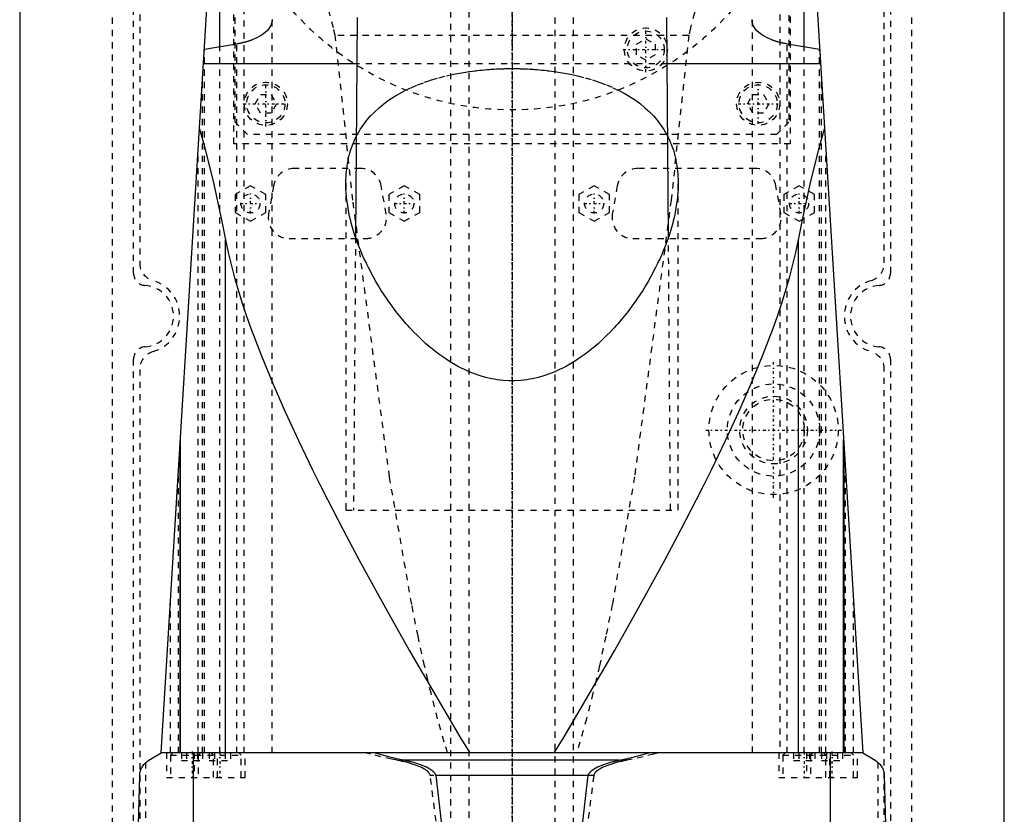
# Model space of a CAD drawing. Extents: x -90 to 90, y -137 to 442.
# Tile 7 of 11: x -80 to 80, y 67 to 196. Entities that reach past the tile are written whole.
import ezdxf

# ---------------------------------------------------------------- set-up
doc = ezdxf.new("R2010")
doc.units = 0
doc.linetypes.add('CENTER', pattern=[1.5, 0.45, -0.5, 0.05, -0.5])
doc.linetypes.add('DASHED', pattern=[2, 1, -1])
for name, color, linetype in [('AM_0', 7, 'CONTINUOUS'), ('AM_3', 7, 'DASHED'), ('AM_7', 7, 'CENTER')]:
    doc.layers.add(name, color=color, linetype=linetype)

msp = doc.modelspace()

# ---------------------------------------------------------------- linework, layer by layer
at = {"layer": 'AM_0', "color": 7, "linetype": 'CONTINUOUS'}
for p, q in [((-80, 291.5), (-80, 30)), ((80, 30), (80, 291.5)), ((-57, 77.05), (-47, 240)), ((47, 240), (57, 77.05)), ((-47.5, 191.75), (-47.5, 200.01)), ((47.5, 191.75), (47.5, 200.01)), ((-25.18, 196.5), (-25.43, 160.87)), ((25.43, 160.87), (25.18, 196.5)), ((-44.74, 192.21), (-49.99, 191.33)), ((49.99, 191.33), (44.74, 192.21)), ((-25.23, 189), (-50.13, 189)), ((50.13, 189), (25.23, 189)), ((-46.53, 77.05), (-46.53, 160.38)), ((46.53, 77.05), (46.53, 160.38)), ((-53.88, 77.05), (-53.88, 127.93)), ((53.88, 77.05), (53.88, 127.93)), ((-54, 125.94), (-54, 77.05)), ((54, 77.05), (54, 125.94)), ((-59, 75.85), (-57, 77.05)), ((57, 77.05), (-57, 77.05)), ((-51.74, 16.5), (-51.74, 77.05)), ((51.74, 16.5), (51.74, 77.05)), ((57, 77.05), (59, 75.85)), ((17.41, 75.85), (-17.41, 75.85)), ((-62, 16.5), (-60.5, 73.35)), ((12.4, 73.35), (-12.4, 73.35)), ((60.5, 73.35), (62, 16.5))]:
    msp.add_line(p, q, dxfattribs=at)
for points in [[(-39, 196.08, 0), (-39, 195.95, 0), (-39.04, 195.69, 0), (-39.11, 195.42, 0), (-39.16, 195.29, 0), (-39.23, 195.16, 0), (-39.38, 194.89, 0), (-39.57, 194.63, 0), (-39.8, 194.37, 0), (-40.06, 194.12, 0), (-40.36, 193.88, 0), (-40.52, 193.76, 0), (-40.69, 193.65, 0), (-41.06, 193.43, 0), (-41.45, 193.22, 0), (-41.86, 193.03, 0), (-42.12, 192.92, 0), (-42.2, 192.89, 0), (-42.28, 192.86, 0), (-42.32, 192.85, 0), (-42.36, 192.84, 0), (-42.43, 192.81, 0), (-42.52, 192.78, 0), (-42.6, 192.75, 0), (-42.68, 192.72, 0), (-42.76, 192.69, 0), (-42.8, 192.68, 0), (-42.85, 192.67, 0), (-42.93, 192.64, 0), (-43.02, 192.61, 0), (-43.06, 192.6, 0), (-43.11, 192.59, 0), (-43.19, 192.56, 0), (-43.28, 192.54, 0), (-43.33, 192.52, 0), (-43.37, 192.51, 0), (-43.46, 192.49, 0), (-43.55, 192.46, 0), (-43.64, 192.44, 0), (-43.74, 192.42, 0), (-43.83, 192.4, 0), (-43.88, 192.39, 0), (-43.92, 192.37, 0), (-44.02, 192.35, 0), (-44.11, 192.33, 0), (-44.21, 192.31, 0), (-44.3, 192.29, 0), (-44.4, 192.27, 0), (-44.45, 192.27, 0), (-44.5, 192.26, 0), (-44.6, 192.24, 0), (-44.69, 192.22, 0), (-44.74, 192.21, 0)], [(-39, 196.21, 0), (-39, 196.16, 0), (-39, 196.1, 0), (-39, 196.08, 0)], [(39, 196.08, 0), (39, 196.1, 0), (39, 196.16, 0), (39, 196.21, 0)], [(44.74, 192.21, 0), (44.69, 192.22, 0), (44.6, 192.24, 0), (44.5, 192.26, 0), (44.45, 192.27, 0), (44.4, 192.27, 0), (44.31, 192.29, 0), (44.21, 192.31, 0), (44.11, 192.33, 0), (44.02, 192.35, 0), (43.92, 192.37, 0), (43.88, 192.38, 0), (43.83, 192.4, 0), (43.74, 192.42, 0), (43.65, 192.44, 0), (43.55, 192.46, 0), (43.46, 192.49, 0), (43.37, 192.51, 0), (43.33, 192.52, 0), (43.28, 192.54, 0), (43.2, 192.56, 0), (43.11, 192.59, 0), (43.06, 192.6, 0), (43.02, 192.61, 0), (42.94, 192.64, 0), (42.85, 192.67, 0), (42.81, 192.68, 0), (42.77, 192.69, 0), (42.68, 192.72, 0), (42.6, 192.75, 0), (42.52, 192.78, 0), (42.44, 192.81, 0), (42.36, 192.83, 0), (42.32, 192.85, 0), (42.28, 192.86, 0), (42.2, 192.89, 0), (42.12, 192.92, 0), (41.86, 193.03, 0), (41.45, 193.22, 0), (41.06, 193.43, 0), (40.7, 193.65, 0), (40.53, 193.76, 0), (40.36, 193.88, 0), (40.06, 194.12, 0), (39.8, 194.37, 0), (39.57, 194.63, 0), (39.38, 194.89, 0), (39.23, 195.16, 0), (39.16, 195.29, 0), (39.11, 195.42, 0), (39.04, 195.69, 0), (39, 195.95, 0), (39, 196.08, 0)], [(-50.78, 178.45, 0), (-50.02, 175.73, 0), (-48.56, 169.92, 0), (-47.19, 163.67, 0), (-46.53, 160.38, 0)], [(46.53, 160.38, 0), (47.19, 163.67, 0), (48.56, 169.92, 0), (50.02, 175.73, 0), (50.78, 178.45, 0)], [(-27, 169.6, 0), (-27, 169.81, 0), (-26.99, 170.24, 0), (-26.97, 170.67, 0), (-26.96, 170.89, 0), (-26.94, 171.1, 0), (-26.91, 171.53, 0), (-26.86, 171.96, 0), (-26.8, 172.39, 0), (-26.73, 172.82, 0), (-26.65, 173.25, 0), (-26.61, 173.46, 0), (-26.56, 173.67, 0), (-26.46, 174.1, 0), (-26.34, 174.52, 0), (-26.22, 174.93, 0), (-26.08, 175.35, 0), (-25.93, 175.76, 0), (-25.85, 175.96, 0), (-25.77, 176.16, 0), (-25.6, 176.57, 0), (-25.41, 176.96, 0), (-25.31, 177.16, 0)], [(25.31, 177.16, 0), (25.41, 176.97, 0), (25.6, 176.57, 0), (25.77, 176.17, 0), (25.85, 175.96, 0), (25.93, 175.76, 0), (26.08, 175.35, 0), (26.22, 174.94, 0), (26.34, 174.52, 0), (26.46, 174.1, 0), (26.56, 173.68, 0), (26.61, 173.46, 0), (26.65, 173.25, 0), (26.73, 172.82, 0), (26.8, 172.4, 0), (26.86, 171.97, 0), (26.91, 171.54, 0), (26.94, 171.11, 0), (26.96, 170.89, 0), (26.97, 170.67, 0), (26.99, 170.24, 0), (27, 169.81, 0), (27, 169.6, 0)], [(27, 169.6, 0), (27, 169.28, 0), (26.98, 168.63, 0), (26.94, 167.97, 0), (26.91, 167.64, 0), (26.88, 167.3, 0), (26.8, 166.62, 0), (26.7, 165.94, 0), (26.58, 165.24, 0), (26.44, 164.54, 0), (26.28, 163.83, 0), (26.2, 163.47, 0), (26.11, 163.12, 0), (25.91, 162.4, 0), (25.69, 161.67, 0), (25.46, 160.95, 0), (25.2, 160.22, 0), (24.93, 159.48, 0), (24.78, 159.11, 0), (24.64, 158.75, 0), (24.33, 158.01, 0), (24, 157.28, 0), (23.83, 156.91, 0), (23.65, 156.54, 0), (23.29, 155.81, 0), (22.91, 155.07, 0), (22.72, 154.71, 0), (22.52, 154.34, 0), (22.11, 153.62, 0), (21.68, 152.9, 0), (21.24, 152.18, 0), (20.78, 151.47, 0), (20.31, 150.77, 0), (20.07, 150.42, 0), (19.82, 150.07, 0), (19.32, 149.39, 0), (18.81, 148.71, 0), (18.28, 148.05, 0), (17.74, 147.39, 0), (17.19, 146.75, 0), (16.9, 146.43, 0), (16.61, 146.11, 0), (16.01, 145.47, 0), (15.38, 144.83, 0), (14.72, 144.2, 0), (14.04, 143.58, 0), (13.34, 142.97, 0), (12.98, 142.68, 0), (12.62, 142.38, 0), (11.87, 141.81, 0), (11.1, 141.26, 0), (10.31, 140.74, 0), (9.5, 140.25, 0), (8.67, 139.79, 0), (8.25, 139.57, 0), (7.82, 139.36, 0), (6.95, 138.97, 0), (6.07, 138.62, 0), (5.17, 138.31, 0), (4.26, 138.05, 0), (3.33, 137.83, 0), (2.86, 137.75, 0), (2.39, 137.67, 0), (1.44, 137.56, 0), (0.48, 137.51, 0), (0, 137.5, 0), (-0.48, 137.51, 0), (-1.44, 137.56, 0), (-2.39, 137.67, 0), (-2.86, 137.75, 0), (-3.33, 137.83, 0), (-4.26, 138.05, 0), (-5.17, 138.31, 0), (-6.07, 138.62, 0), (-6.95, 138.97, 0), (-7.82, 139.36, 0), (-8.25, 139.57, 0), (-8.67, 139.79, 0), (-9.5, 140.25, 0), (-10.31, 140.74, 0), (-11.1, 141.26, 0), (-11.87, 141.81, 0), (-12.62, 142.38, 0), (-12.98, 142.68, 0), (-13.34, 142.97, 0), (-14.04, 143.58, 0), (-14.72, 144.2, 0), (-15.38, 144.83, 0), (-16.01, 145.47, 0), (-16.61, 146.11, 0), (-16.9, 146.43, 0), (-17.19, 146.75, 0), (-17.74, 147.39, 0), (-18.28, 148.05, 0), (-18.81, 148.71, 0), (-19.32, 149.39, 0), (-19.82, 150.07, 0), (-20.07, 150.42, 0), (-20.31, 150.77, 0), (-20.78, 151.47, 0), (-21.24, 152.18, 0), (-21.68, 152.9, 0), (-22.11, 153.62, 0), (-22.52, 154.34, 0), (-22.72, 154.71, 0), (-22.91, 155.07, 0), (-23.29, 155.81, 0), (-23.65, 156.54, 0), (-23.83, 156.91, 0), (-24, 157.28, 0), (-24.33, 158.01, 0), (-24.64, 158.75, 0), (-24.78, 159.11, 0), (-24.93, 159.48, 0), (-25.2, 160.22, 0), (-25.46, 160.95, 0), (-25.69, 161.67, 0), (-25.91, 162.4, 0), (-26.11, 163.12, 0), (-26.2, 163.47, 0), (-26.28, 163.83, 0), (-26.44, 164.54, 0), (-26.58, 165.24, 0), (-26.7, 165.94, 0), (-26.8, 166.62, 0), (-26.88, 167.3, 0), (-26.91, 167.64, 0), (-26.94, 167.97, 0), (-26.98, 168.63, 0), (-27, 169.28, 0), (-27, 169.6, 0)], [(-46.53, 160.38, 0), (-46.11, 158.34, 0), (-45.07, 154.24, 0), (-43.83, 150.11, 0), (-43.13, 148.01, 0), (-42.38, 145.88, 0), (-40.73, 141.53, 0), (-38.89, 137.05, 0), (-36.88, 132.47, 0), (-34.72, 127.8, 0), (-32.42, 123.04, 0), (-31.22, 120.64, 0), (-30, 118.23, 0), (-27.48, 113.37, 0), (-24.87, 108.47, 0), (-22.2, 103.56, 0), (-19.47, 98.65, 0), (-16.7, 93.75, 0), (-15.31, 91.32, 0), (-13.91, 88.89, 0), (-11.1, 84.09, 0), (-8.29, 79.37, 0), (-6.87, 77.05, 0)], [(6.87, 77.05, 0), (8.29, 79.37, 0), (11.1, 84.09, 0), (13.91, 88.89, 0), (15.31, 91.32, 0), (16.7, 93.75, 0), (19.47, 98.65, 0), (22.2, 103.56, 0), (24.87, 108.47, 0), (27.48, 113.37, 0), (30, 118.23, 0), (31.22, 120.64, 0), (32.42, 123.04, 0), (34.72, 127.8, 0), (36.88, 132.47, 0), (38.89, 137.05, 0), (40.73, 141.53, 0), (42.38, 145.88, 0), (43.13, 148.01, 0), (43.83, 150.11, 0), (45.07, 154.24, 0), (46.11, 158.34, 0), (46.53, 160.38, 0)], [(-22.25, 77.05, 0), (-21.46, 76.83, 0), (-19.85, 76.41, 0), (-18.23, 76.03, 0), (-17.41, 75.85, 0)], [(17.41, 75.85, 0), (18.23, 76.03, 0), (19.85, 76.41, 0), (21.46, 76.83, 0), (22.25, 77.05, 0)], [(-60.5, 73.35, 0), (-60.5, 73.35, 0), (-60.5, 73.36, 0), (-60.5, 73.37, 0), (-60.5, 73.37, 0), (-60.5, 73.37, 0), (-60.5, 73.38, 0), (-60.5, 73.38, 0), (-60.5, 73.39, 0), (-60.5, 73.39, 0), (-60.5, 73.4, 0), (-60.5, 73.4, 0), (-60.5, 73.4, 0), (-60.5, 73.41, 0), (-60.5, 73.41, 0), (-60.5, 73.43, 0), (-60.5, 73.44, 0), (-60.49, 73.45, 0), (-60.49, 73.48, 0), (-60.49, 73.5, 0), (-60.49, 73.52, 0), (-60.49, 73.54, 0), (-60.49, 73.56, 0), (-60.49, 73.57, 0), (-60.48, 73.57, 0), (-60.48, 73.59, 0), (-60.48, 73.61, 0), (-60.47, 73.65, 0), (-60.47, 73.69, 0), (-60.46, 73.73, 0), (-60.45, 73.79, 0), (-60.44, 73.85, 0), (-60.4, 74.02, 0), (-60.33, 74.26, 0), (-60.29, 74.36, 0), (-60.25, 74.45, 0), (-60.18, 74.6, 0), (-60.11, 74.74, 0), (-59.83, 75.14, 0), (-59.29, 75.66, 0), (-59, 75.85, 0)], [(-17.41, 75.85, 0), (-17.25, 75.82, 0), (-16.93, 75.75, 0), (-16.61, 75.67, 0), (-16.46, 75.63, 0), (-16.3, 75.59, 0), (-15.99, 75.51, 0), (-15.68, 75.41, 0), (-15.38, 75.32, 0), (-15.08, 75.22, 0), (-14.78, 75.11, 0), (-14.64, 75.06, 0), (-14.49, 75, 0), (-14.21, 74.88, 0), (-13.92, 74.75, 0), (-13.62, 74.59, 0), (-13.33, 74.43, 0), (-13.17, 74.32, 0), (-13.13, 74.29, 0), (-13.08, 74.26, 0), (-13.06, 74.24, 0), (-13.04, 74.22, 0), (-12.99, 74.19, 0), (-12.95, 74.16, 0), (-12.93, 74.14, 0), (-12.91, 74.12, 0), (-12.87, 74.09, 0), (-12.83, 74.05, 0), (-12.81, 74.04, 0), (-12.79, 74.02, 0), (-12.75, 73.98, 0), (-12.72, 73.94, 0), (-12.68, 73.9, 0), (-12.65, 73.86, 0), (-12.61, 73.82, 0), (-12.6, 73.8, 0), (-12.58, 73.78, 0), (-12.55, 73.73, 0), (-12.52, 73.68, 0), (-12.49, 73.63, 0), (-12.47, 73.58, 0), (-12.45, 73.53, 0), (-12.44, 73.51, 0), (-12.43, 73.48, 0), (-12.41, 73.43, 0), (-12.41, 73.4, 0), (-12.41, 73.39, 0), (-12.4, 73.38, 0), (-12.4, 73.38, 0), (-12.4, 73.37, 0), (-12.4, 73.36, 0), (-12.4, 73.35, 0), (-12.4, 73.35, 0)], [(12.4, 73.35, 0), (12.4, 73.35, 0), (12.4, 73.36, 0), (12.4, 73.37, 0), (12.4, 73.38, 0), (12.4, 73.38, 0), (12.41, 73.39, 0), (12.41, 73.4, 0), (12.41, 73.43, 0), (12.43, 73.48, 0), (12.44, 73.51, 0), (12.45, 73.53, 0), (12.47, 73.58, 0), (12.49, 73.63, 0), (12.52, 73.68, 0), (12.55, 73.73, 0), (12.58, 73.78, 0), (12.6, 73.8, 0), (12.61, 73.82, 0), (12.65, 73.86, 0), (12.68, 73.9, 0), (12.72, 73.94, 0), (12.75, 73.98, 0), (12.79, 74.02, 0), (12.81, 74.04, 0), (12.83, 74.05, 0), (12.87, 74.09, 0), (12.91, 74.12, 0), (12.93, 74.14, 0), (12.95, 74.16, 0), (12.99, 74.19, 0), (13.04, 74.22, 0), (13.06, 74.24, 0), (13.08, 74.26, 0), (13.13, 74.29, 0), (13.17, 74.32, 0), (13.33, 74.43, 0), (13.62, 74.59, 0), (13.92, 74.75, 0), (14.21, 74.88, 0), (14.49, 75, 0), (14.64, 75.06, 0), (14.78, 75.11, 0), (15.08, 75.22, 0), (15.38, 75.32, 0), (15.68, 75.41, 0), (15.99, 75.51, 0), (16.3, 75.59, 0), (16.46, 75.63, 0), (16.61, 75.67, 0), (16.93, 75.75, 0), (17.25, 75.82, 0), (17.41, 75.85, 0)], [(59, 75.85, 0), (59.29, 75.66, 0), (59.83, 75.14, 0), (60.11, 74.74, 0), (60.18, 74.6, 0), (60.25, 74.45, 0), (60.29, 74.36, 0), (60.33, 74.26, 0), (60.4, 74.02, 0), (60.44, 73.85, 0), (60.45, 73.79, 0), (60.46, 73.73, 0), (60.47, 73.69, 0), (60.47, 73.65, 0), (60.48, 73.61, 0), (60.48, 73.59, 0), (60.48, 73.57, 0), (60.49, 73.57, 0), (60.49, 73.56, 0), (60.49, 73.54, 0), (60.49, 73.52, 0), (60.49, 73.5, 0), (60.49, 73.48, 0), (60.49, 73.45, 0), (60.5, 73.44, 0), (60.5, 73.43, 0), (60.5, 73.41, 0), (60.5, 73.41, 0), (60.5, 73.4, 0), (60.5, 73.4, 0), (60.5, 73.4, 0), (60.5, 73.39, 0), (60.5, 73.39, 0), (60.5, 73.38, 0), (60.5, 73.38, 0), (60.5, 73.37, 0), (60.5, 73.37, 0), (60.5, 73.37, 0), (60.5, 73.36, 0), (60.5, 73.35, 0), (60.5, 73.35, 0)], [(-12.4, 73.35, 0), (-10.36, 56.04, 0)], [(10.36, 56.04, 0), (12.4, 73.35, 0)]]:
    msp.add_polyline3d(points, dxfattribs=at)
at = {"layer": 'AM_3', "color": 6, "linetype": 'DASHED'}
for p, q in [((-7, 415.5), (-7, -110.5)), ((7, -110.5), (7, 415.5)), ((-10, 403.5), (-10, -70.5)), ((10, -70.5), (10, 403.5)), ((-65, 292.5), (-65, 37.5)), ((-61.5, 154.98), (-61.5, 292)), ((61.5, 292), (61.5, 154.98)), ((65, 37.5), (65, 292.5)), ((-60.5, 291), (-60.5, 156.65)), ((60.5, 156.65), (60.5, 291)), ((-43.5, 77.05), (-43.5, 247.02)), ((43.5, 247.02), (43.5, 77.05)), ((-45.21, 176), (-45.21, 244.67)), ((45.21, 244.67), (45.21, 176)), ((-45, 179.5), (-45, 232.9)), ((45, 232.9), (45, 179.5)), ((-39, 77.05), (-39, 196.08)), ((39, 196.08), (39, 77.05)), ((28.71, 193.62), (-28.71, 193.62)), ((-44.74, 77.05), (-44.74, 192.21)), ((20.25, 192.19), (21.75, 193.06)), ((20.25, 190.46), (20.25, 192.19)), ((21.75, 193.06), (23.25, 192.19)), ((23.25, 192.19), (23.25, 190.46)), ((44.74, 77.05), (44.74, 192.21)), ((-49.95, 77.05), (-49.95, 191.34)), ((-47.5, 77.05), (-47.5, 191.75)), ((21.75, 189.6), (20.25, 190.46)), ((23.25, 190.46), (21.75, 189.6)), ((47.5, 77.05), (47.5, 191.75)), ((49.95, 77.05), (49.95, 191.34)), ((49.99, 191.33), (50.78, 178.45)), ((25.23, 189), (-25.23, 189)), ((-50.31, 77.05), (-50.31, 186.12)), ((50.31, 77.05), (50.31, 186.12)), ((-41.73, 182.5), (-40.87, 184)), ((-40.87, 184), (-39.13, 184)), ((-39.13, 184), (-38.27, 182.5)), ((38.27, 182.5), (39.13, 184)), ((39.13, 184), (40.87, 184)), ((40.87, 184), (41.73, 182.5)), ((-40.87, 181), (-41.73, 182.5)), ((-38.27, 182.5), (-39.13, 181)), ((39.13, 181), (38.27, 182.5)), ((41.73, 182.5), (40.87, 181)), ((-39.13, 181), (-40.87, 181)), ((40.87, 181), (39.13, 181)), ((-43, 177.5), (-45, 179.5)), ((45, 179.5), (43, 177.5)), ((45.21, 176), (-45.21, 176)), ((43, 177.5), (-43, 177.5)), ((-51, 77.05), (-51, 174.82)), ((51, 77.05), (51, 174.82)), ((-24.61, 172), (-35.39, 172)), ((39.54, 172), (20.46, 172)), ((-42.5, 169.19), (-45, 167.74)), ((-40, 167.74), (-42.5, 169.19)), ((-38.74, 169.19), (-39.55, 164.59)), ((-27, 169.6), (-27, 116.5)), ((-20.45, 164.59), (-21.26, 169.19)), ((-17.5, 169.19), (-20, 167.74)), ((-15, 167.74), (-17.5, 169.19)), ((13.35, 169.19), (10.85, 167.74)), ((15.85, 167.74), (13.35, 169.19)), ((17.11, 169.19), (16.3, 164.59)), ((27, 116.5), (27, 169.6)), ((43.7, 164.59), (42.89, 169.19)), ((46.65, 169.19), (44.15, 167.74)), ((49.15, 167.74), (46.65, 169.19)), ((-45, 167.74), (-45, 164.86)), ((-40, 164.86), (-40, 167.74)), ((-20, 167.74), (-20, 164.86)), ((-15, 164.86), (-15, 167.74)), ((10.85, 167.74), (10.85, 164.86)), ((15.85, 164.86), (15.85, 167.74)), ((44.15, 167.74), (44.15, 164.86)), ((49.15, 164.86), (49.15, 167.74)), ((-45, 164.86), (-42.5, 163.41)), ((-42.5, 163.41), (-40, 164.86)), ((-20, 164.86), (-17.5, 163.41)), ((-17.5, 163.41), (-15, 164.86)), ((10.85, 164.86), (13.35, 163.41)), ((13.35, 163.41), (15.85, 164.86)), ((44.15, 164.86), (46.65, 163.41)), ((46.65, 163.41), (49.15, 164.86)), ((-36.2, 160.6), (-23.8, 160.6)), ((-25.43, 160.87), (-25.75, 116.5)), ((19.65, 160.6), (40.35, 160.6)), ((25.75, 116.5), (25.43, 160.87)), ((-61.5, 56), (-61.5, 141.02)), ((61.5, 141.02), (61.5, 56)), ((-60.5, 139.35), (-60.5, 57)), ((60.5, 57), (60.5, 139.35)), ((-54.2, 77.05), (-54.2, 122.75)), ((54.2, 77.05), (54.2, 122.75)), ((-27, 116.5), (27, 116.5)), ((-55.5, 77.05), (-55.5, 101.49)), ((55.5, 77.05), (55.5, 101.49)), ((-56.15, 77.05), (-56.15, 73.05)), ((-55.1, 77.05), (-55.5, 76.65)), ((-53.73, 77.05), (-53.73, 75.8)), ((-52.87, 77.05), (-52.87, 75.8)), ((-51.65, 77.05), (-51.65, 73.05)), ((-51.13, 77.05), (-51.13, 75.8)), ((-50.6, 77.05), (-51, 76.65)), ((-50.27, 77.05), (-50.27, 75.8)), ((-49.23, 77.05), (-49.23, 75.8)), ((-48.5, 76.65), (-48.9, 77.05)), ((-48.37, 77.05), (-48.37, 75.8)), ((-47.85, 73.05), (-47.85, 77.05)), ((-46.63, 77.05), (-46.63, 75.8)), ((-45.77, 77.05), (-45.77, 75.8)), ((-44, 76.65), (-44.4, 77.05)), ((-43.35, 73.05), (-43.35, 77.05)), ((43.35, 77.05), (43.35, 73.05)), ((44.4, 77.05), (44, 76.65)), ((45.77, 77.05), (45.77, 75.8)), ((46.63, 77.05), (46.63, 75.8)), ((47.85, 77.05), (47.85, 73.05)), ((48.37, 77.05), (48.37, 75.8)), ((48.9, 77.05), (48.5, 76.65)), ((49.23, 77.05), (49.23, 75.8)), ((50.27, 77.05), (50.27, 75.8)), ((51, 76.65), (50.6, 77.05)), ((51.13, 77.05), (51.13, 75.8)), ((51.65, 73.05), (51.65, 77.05)), ((52.87, 77.05), (52.87, 75.8)), ((53.73, 77.05), (53.73, 75.8)), ((55.5, 76.65), (55.1, 77.05)), ((56.15, 73.05), (56.15, 77.05)), ((-59.5, 16.5), (-59.5, 75.49)), ((-55.5, 76.65), (-55.5, 73.05)), ((-55.5, 76.65), (-44, 76.65)), ((-53.73, 75.8), (-50.27, 75.8)), ((-51, 76.65), (-51, 73.05)), ((-49.23, 75.8), (-45.77, 75.8)), ((-48.5, 73.05), (-48.5, 76.65)), ((-44, 73.05), (-44, 76.65)), ((18.65, 75.85), (-18.65, 75.85)), ((44, 76.65), (44, 73.05)), ((44, 76.65), (55.5, 76.65)), ((45.77, 75.8), (49.23, 75.8)), ((48.5, 76.65), (48.5, 73.05)), ((50.27, 75.8), (53.73, 75.8)), ((51, 73.05), (51, 76.65)), ((55.5, 73.05), (55.5, 76.65)), ((59.5, 16.5), (59.5, 75.49)), ((-56.15, 73.05), (-43.35, 73.05)), ((13.28, 73.35), (-13.28, 73.35)), ((43.35, 73.05), (56.15, 73.05))]:
    msp.add_line(p, q, dxfattribs=at)
for points in [[(-28.71, 193.62, 0), (-28.99, 194.85, 0), (-29.66, 197.27, 0), (-30.44, 199.65, 0), (-30.86, 200.82, 0), (-31.31, 201.98, 0), (-32.26, 204.28, 0), (-33.28, 206.54, 0), (-34.35, 208.76, 0), (-35.46, 210.94, 0), (-36.61, 213.09, 0), (-37.19, 214.15, 0), (-37.78, 215.2, 0), (-38.96, 217.28, 0), (-40.15, 219.31, 0), (-41.34, 221.3, 0), (-42.52, 223.25, 0), (-43.68, 225.15, 0), (-44.25, 226.08, 0), (-44.82, 227, 0), (-45.93, 228.8, 0), (-47.01, 230.54, 0), (-47.53, 231.39, 0)], [(47.53, 231.39, 0), (47.01, 230.54, 0), (45.93, 228.8, 0), (44.82, 227, 0), (44.25, 226.08, 0), (43.68, 225.15, 0), (42.52, 223.25, 0), (41.34, 221.3, 0), (40.15, 219.31, 0), (38.96, 217.28, 0), (37.78, 215.2, 0), (37.19, 214.15, 0), (36.61, 213.09, 0), (35.46, 210.94, 0), (34.35, 208.76, 0), (33.28, 206.54, 0), (32.26, 204.28, 0), (31.31, 201.98, 0), (30.86, 200.82, 0), (30.44, 199.65, 0), (29.66, 197.27, 0), (28.99, 194.85, 0), (28.71, 193.62, 0)], [(-10.49, 77.05, 0), (-11.02, 78.81, 0), (-12.09, 82.59, 0), (-13.15, 86.72, 0), (-13.68, 88.91, 0), (-14.21, 91.19, 0), (-15.26, 96.01, 0), (-16.3, 101.17, 0), (-19.91, 121.9, 0), (-25.86, 166.85, 0), (-28.71, 193.62, 0)], [(28.71, 193.62, 0), (25.86, 166.85, 0), (19.91, 121.9, 0), (16.3, 101.17, 0), (15.26, 96.01, 0), (14.21, 91.19, 0), (13.68, 88.91, 0), (13.15, 86.72, 0), (12.09, 82.59, 0), (11.02, 78.81, 0), (10.49, 77.05, 0)], [(-10.01, 187.18, 0), (-9.52, 187.29, 0), (-8.53, 187.48, 0), (-7.52, 187.65, 0), (-7.01, 187.73, 0)], [(-7.01, 187.73, 0), (-6.81, 187.75, 0), (-6.43, 187.81, 0), (-6.04, 187.85, 0), (-5.85, 187.88, 0), (-5.65, 187.9, 0), (-5.26, 187.94, 0), (-4.87, 187.98, 0), (-4.48, 188.02, 0), (-4.09, 188.05, 0), (-3.7, 188.08, 0), (-3.5, 188.1, 0), (-3.31, 188.11, 0), (-2.92, 188.13, 0), (-2.52, 188.16, 0), (-2.13, 188.17, 0), (-1.74, 188.19, 0), (-1.35, 188.2, 0), (-1.16, 188.21, 0), (-0.97, 188.21, 0), (-0.58, 188.22, 0), (-0.19, 188.22, 0), (0, 188.22, 0)], [(0, 188.22, 0), (0.19, 188.22, 0), (0.58, 188.22, 0), (0.96, 188.21, 0), (1.16, 188.21, 0), (1.35, 188.2, 0), (1.74, 188.19, 0), (2.13, 188.17, 0), (2.52, 188.16, 0), (2.91, 188.14, 0), (3.3, 188.11, 0), (3.5, 188.1, 0), (3.69, 188.08, 0), (4.09, 188.05, 0), (4.48, 188.02, 0), (4.87, 187.98, 0), (5.26, 187.94, 0), (5.65, 187.9, 0), (5.84, 187.88, 0), (6.04, 187.85, 0), (6.43, 187.81, 0), (6.81, 187.75, 0), (7.01, 187.73, 0)], [(7.01, 187.73, 0), (7.52, 187.65, 0), (8.53, 187.48, 0), (9.52, 187.29, 0), (10.01, 187.18, 0)], [(-25.31, 177.16, 0), (-25.11, 177.56, 0), (-24.65, 178.34, 0), (-24.14, 179.1, 0), (-23.87, 179.47, 0), (-23.58, 179.84, 0), (-22.97, 180.54, 0), (-22.31, 181.22, 0), (-21.61, 181.87, 0), (-20.85, 182.49, 0), (-20.06, 183.07, 0), (-19.65, 183.35, 0), (-19.22, 183.62, 0), (-18.34, 184.14, 0), (-17.4, 184.64, 0), (-16.4, 185.12, 0), (-15.34, 185.57, 0), (-14.24, 185.99, 0), (-13.66, 186.18, 0), (-13.08, 186.37, 0), (-11.88, 186.72, 0), (-10.64, 187.04, 0), (-10.01, 187.18, 0)], [(10.01, 187.18, 0), (10.65, 187.04, 0), (11.89, 186.72, 0), (13.09, 186.37, 0), (13.68, 186.18, 0), (14.25, 185.98, 0), (15.35, 185.56, 0), (16.41, 185.12, 0), (17.4, 184.64, 0), (18.33, 184.15, 0), (19.21, 183.63, 0), (19.64, 183.35, 0), (20.06, 183.07, 0), (20.86, 182.49, 0), (21.61, 181.87, 0), (22.32, 181.22, 0), (22.98, 180.54, 0), (23.59, 179.83, 0), (23.87, 179.47, 0), (24.14, 179.1, 0), (24.65, 178.34, 0), (25.11, 177.56, 0), (25.31, 177.16, 0)], [(-18.65, 75.85, 0), (-19.54, 76.03, 0), (-21.29, 76.41, 0), (-23.02, 76.83, 0), (-23.87, 77.05, 0)], [(23.87, 77.05, 0), (23.02, 76.83, 0), (21.29, 76.41, 0), (19.54, 76.03, 0), (18.65, 75.85, 0)], [(-13.28, 73.35, 0), (-13.28, 73.35, 0), (-13.28, 73.36, 0), (-13.28, 73.37, 0), (-13.28, 73.38, 0), (-13.28, 73.38, 0), (-13.28, 73.39, 0), (-13.29, 73.4, 0), (-13.29, 73.41, 0), (-13.29, 73.42, 0), (-13.29, 73.43, 0), (-13.29, 73.43, 0), (-13.29, 73.44, 0), (-13.3, 73.45, 0), (-13.3, 73.46, 0), (-13.3, 73.47, 0), (-13.31, 73.47, 0), (-13.31, 73.48, 0), (-13.31, 73.49, 0), (-13.31, 73.49, 0), (-13.31, 73.5, 0), (-13.32, 73.51, 0), (-13.32, 73.52, 0), (-13.33, 73.54, 0), (-13.35, 73.59, 0), (-13.38, 73.65, 0), (-13.41, 73.7, 0), (-13.45, 73.74, 0), (-13.48, 73.79, 0), (-13.5, 73.81, 0), (-13.52, 73.84, 0), (-13.56, 73.88, 0), (-13.59, 73.92, 0), (-13.63, 73.96, 0), (-13.67, 74, 0), (-13.71, 74.03, 0), (-13.74, 74.05, 0), (-13.76, 74.07, 0), (-13.8, 74.11, 0), (-13.84, 74.14, 0), (-13.87, 74.16, 0), (-13.89, 74.17, 0), (-13.94, 74.21, 0), (-13.98, 74.24, 0), (-14.01, 74.26, 0), (-14.03, 74.27, 0), (-14.08, 74.31, 0), (-14.13, 74.34, 0), (-14.31, 74.44, 0), (-14.62, 74.61, 0), (-14.93, 74.76, 0), (-15.24, 74.89, 0), (-15.54, 75.01, 0), (-15.7, 75.06, 0), (-15.85, 75.12, 0), (-16.17, 75.22, 0), (-16.49, 75.32, 0), (-16.81, 75.42, 0), (-17.14, 75.51, 0), (-17.48, 75.59, 0), (-17.64, 75.63, 0), (-17.81, 75.67, 0), (-18.15, 75.75, 0), (-18.49, 75.82, 0), (-18.65, 75.85, 0)], [(18.65, 75.85, 0), (18.49, 75.82, 0), (18.15, 75.75, 0), (17.81, 75.67, 0), (17.64, 75.63, 0), (17.48, 75.59, 0), (17.14, 75.51, 0), (16.81, 75.42, 0), (16.49, 75.32, 0), (16.17, 75.22, 0), (15.85, 75.12, 0), (15.7, 75.06, 0), (15.54, 75.01, 0), (15.24, 74.89, 0), (14.93, 74.76, 0), (14.62, 74.61, 0), (14.31, 74.44, 0), (14.13, 74.34, 0), (14.08, 74.31, 0), (14.03, 74.27, 0), (14.01, 74.26, 0), (13.98, 74.24, 0), (13.94, 74.21, 0), (13.89, 74.17, 0), (13.87, 74.16, 0), (13.84, 74.14, 0), (13.8, 74.11, 0), (13.76, 74.07, 0), (13.74, 74.05, 0), (13.71, 74.03, 0), (13.67, 74, 0), (13.63, 73.96, 0), (13.59, 73.92, 0), (13.56, 73.88, 0), (13.52, 73.84, 0), (13.5, 73.81, 0), (13.48, 73.79, 0), (13.45, 73.74, 0), (13.41, 73.7, 0), (13.38, 73.65, 0), (13.35, 73.59, 0), (13.33, 73.54, 0), (13.32, 73.52, 0), (13.32, 73.51, 0), (13.31, 73.5, 0), (13.31, 73.49, 0), (13.31, 73.49, 0), (13.31, 73.48, 0), (13.31, 73.47, 0), (13.3, 73.47, 0), (13.3, 73.46, 0), (13.3, 73.45, 0), (13.29, 73.44, 0), (13.29, 73.43, 0), (13.29, 73.43, 0), (13.29, 73.42, 0), (13.29, 73.41, 0), (13.29, 73.4, 0), (13.28, 73.39, 0), (13.28, 73.38, 0), (13.28, 73.38, 0), (13.28, 73.37, 0), (13.28, 73.36, 0), (13.28, 73.35, 0), (13.28, 73.35, 0)], [(-11.09, 56.03, 0), (-13.28, 73.35, 0)], [(13.28, 73.35, 0), (11.09, 56.03, 0)]]:
    msp.add_polyline3d(points, dxfattribs=at)
for centre, radius in [((0, 229), 47.5), ((21.75, 191.33), 3.5), ((21.75, 191.33), 3), ((-40, 182.5), 3.5), ((-40, 182.5), 3.1), ((40, 182.5), 3.5), ((40, 182.5), 3.1), ((-42.5, 166.3), 1.55), ((-17.5, 166.3), 1.55), ((13.35, 166.3), 1.55), ((46.65, 166.3), 1.55), ((42.5, 129.5), 10.5), ((42.5, 129.5), 7.5), ((42.5, 129.5), 5.5), ((42.5, 129.5), 5)]:
    msp.add_circle(centre, radius, dxfattribs=at)
for centre, radius, start, end in [((-35.39, 168.6), 3.4, 90, 170.0013), ((-24.61, 168.6), 3.4, 9.9987, 90), ((20.46, 168.6), 3.4, 90, 170.0013), ((39.54, 168.6), 3.4, 9.9987, 90), ((-36.2, 164), 3.4, 170.0013, 270), ((-23.8, 164), 3.4, 270, 9.9987), ((19.65, 164), 3.4, 170.0013, 270), ((40.35, 164), 3.4, 270, 9.9987), ((-57.5, 156.65), 3, 180, 253.8724), ((57.5, 156.65), 3, 286.1276, 0), ((-59.5, 154.98), 2, 180, 265.904), ((-60, 148), 6, 286.1276, 73.8724), ((60, 148), 6, 106.1276, 253.8724), ((59.5, 154.98), 2, 274.096, 0), ((-60, 148), 5, 274.096, 85.904), ((60, 148), 5, 94.096, 265.904), ((-59.5, 141.02), 2, 94.096, 180), ((59.5, 141.02), 2, 0, 85.904), ((-57.5, 139.35), 3, 106.1276, 180), ((57.5, 139.35), 3, 0, 73.8724)]:
    msp.add_arc(centre, radius, start, end, dxfattribs=at)
at = {"layer": 'AM_7', "color": 4, "linetype": 'CENTER'}
for p, q in [((0, 441.8), (0, -136.8)), ((0, 317.3), (0, -16.93)), ((0, 305.18), (0, 191.32)), ((0, 242.7), (0, -37.19)), ((21.75, 187.65), (21.75, 195)), ((18.07, 191.33), (25.43, 191.33)), ((-40, 178.82), (-40, 186.18)), ((40, 179.25), (40, 185.75)), ((-43.67, 182.5), (-36.33, 182.5)), ((36.75, 182.5), (43.25, 182.5)), ((-42.5, 164.67), (-42.5, 167.93)), ((-17.5, 164.67), (-17.5, 167.93)), ((13.35, 164.67), (13.35, 167.93)), ((46.65, 164.67), (46.65, 167.93)), ((-44.13, 166.3), (-40.87, 166.3)), ((-19.13, 166.3), (-15.87, 166.3)), ((11.72, 166.3), (14.98, 166.3)), ((45.02, 166.3), (48.28, 166.3)), ((42.5, 118.47), (42.5, 140.53)), ((31.48, 129.5), (53.52, 129.5)), ((-52, 77.25), (-52, 72.85)), ((-47.5, 77.25), (-47.5, 72.85)), ((47.5, 77.25), (47.5, 72.85)), ((52, 77.25), (52, 72.85))]:
    msp.add_line(p, q, dxfattribs=at)

doc.saveas('drawing.dxf')
